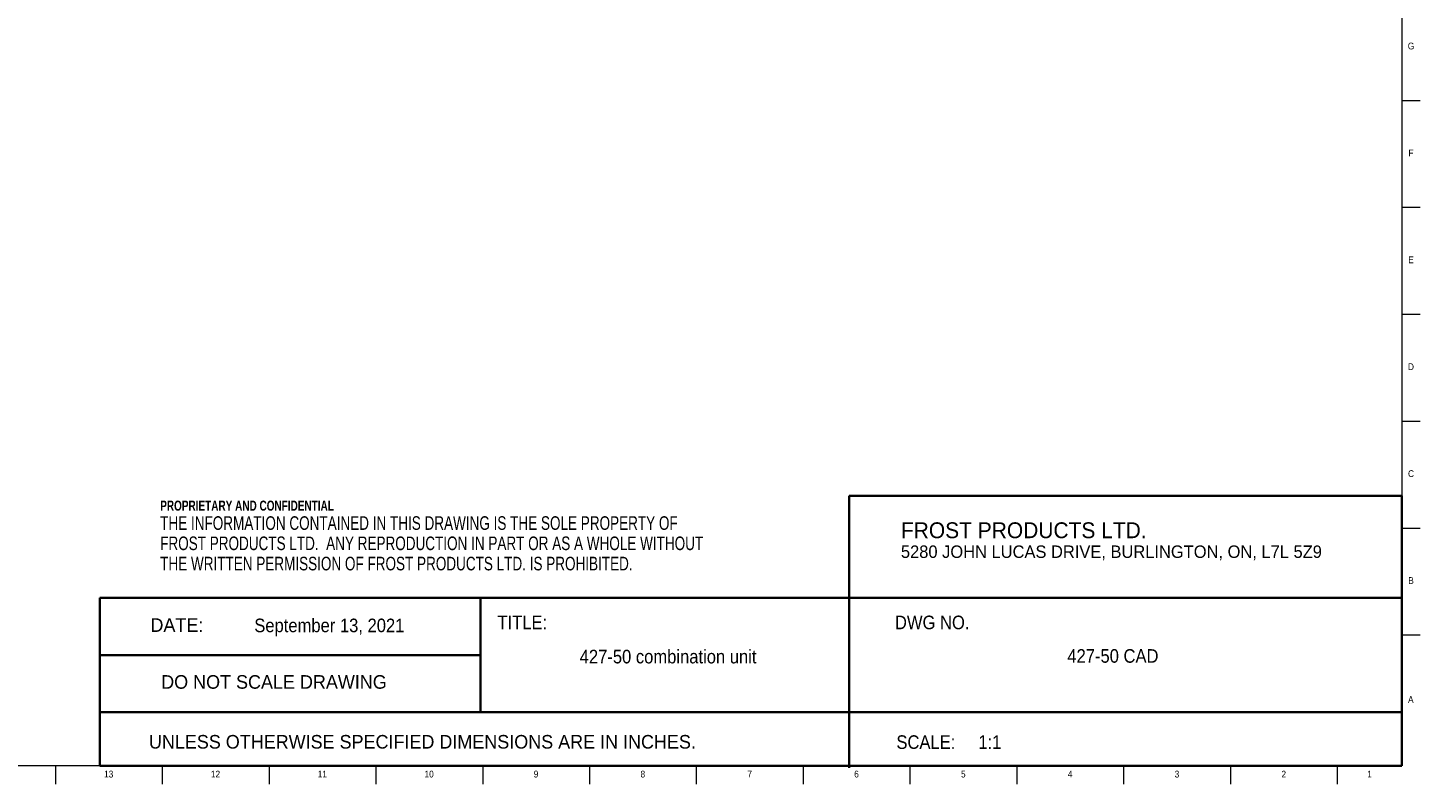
# Model space of a CAD drawing. Header units: inches. Extents: x 0 to 90, y 0 to 120.
# Tile 10 of 20: x 64 to 90, y 0 to 14. Entities that reach past the tile are written whole.
import ezdxf

# ---------------------------------------------------------------- set-up
doc = ezdxf.new("R2010")
doc.units = ezdxf.units.IN
doc.header["$MEASUREMENT"] = 0
doc.linetypes.add('SLD-Solid', pattern=[0])
doc.layers.add('NOTES', color=1, linetype='SLD-Solid')
doc.layers.add('TITLE', color=8, linetype='SLD-Solid')
doc.styles.add('SLDTEXTSTYLE0', font='GOTHIC.TTF', dxfattribs={"width": 0.913})
doc.styles.add('SLDTEXTSTYLE1', font='ARIAL.TTF', dxfattribs={"width": 0.948})
doc.styles.add('SLDTEXTSTYLE2', font='ARIALNB.TTF', dxfattribs={"width": 0.87})
doc.styles.add('SLDTEXTSTYLE3', font='ARIALN.TTF', dxfattribs={"width": 0.87})

# ---------------------------------------------------------------- blocks, each defined once
blk = doc.blocks.new('SW_NOTE_0')
at = {"layer": 'NOTES', "color": 0, "attachment_point": 1, "style": 'SLDTEXTSTYLE1'}
for s, insert, char_height in [('FROST PRODUCTS LTD.', (0, 0.376), 0.29167), ('5280 JOHN LUCAS DRIVE, BURLINGTON, ON, L7L 5Z9', (0, -0.05), 0.22917)]:
    blk.add_mtext(s, dxfattribs=dict(at, insert=insert, char_height=char_height))
blk = doc.blocks.new('SW_NOTE_0_1')
at = {"layer": 'NOTES', "color": 0, "attachment_point": 1}
for s, insert, char_height, style in [('PROPRIETARY AND CONFIDENTIAL', (0, 0.238), 0.18473, 'SLDTEXTSTYLE2'), ('THE INFORMATION CONTAINED IN THIS DRAWING IS THE SOLE PROPERTY OF ', (0, -0.05), 0.25, 'SLDTEXTSTYLE3'), ('FROST PRODUCTS LTD.  ANY REPRODUCTION IN PART OR AS A WHOLE WITHOUT ', (0, -0.423), 0.25, 'SLDTEXTSTYLE3'), ('THE WRITTEN PERMISSION OF FROST PRODUCTS LTD. IS PROHIBITED.', (0, -0.796), 0.25, 'SLDTEXTSTYLE3')]:
    blk.add_mtext(s, dxfattribs=dict(at, insert=insert, char_height=char_height, style=style))

msp = doc.modelspace()

# ---------------------------------------------------------------- linework, layer by layer
at = {"layer": 'TITLE', "linetype": 'SLD-Solid', "lineweight": 18}
for p, q in [((89.5, 119.5), (89.5, 0.5)), ((89.5, 12.7559055), (89.8346457, 12.7559055)), ((89.5, 10.7874016), (89.8346457, 10.7874016)), ((89.5, 8.8188976), (89.8346457, 8.8188976)), ((89.5, 6.8503937), (89.8346457, 6.8503937)), ((89.5, 4.8818898), (89.8346457, 4.8818898)), ((89.5, 2.9133858), (89.8346457, 2.9133858)), ((89.5, 0.5), (0.5, 0.5)), ((64.6850394, 0.5), (64.6850394, 0.1653543)), ((66.6535433, 0.5), (66.6535433, 0.1653543)), ((68.6220472, 0.5), (68.6220472, 0.1653543)), ((70.5905512, 0.5), (70.5905512, 0.1653543)), ((72.5590551, 0.5), (72.5590551, 0.1653543)), ((74.5275591, 0.5), (74.5275591, 0.1653543)), ((76.496063, 0.5), (76.496063, 0.1653543)), ((78.4645669, 0.5), (78.4645669, 0.1653543)), ((80.4330709, 0.5), (80.4330709, 0.1653543)), ((82.4015748, 0.5), (82.4015748, 0.1653543)), ((84.3700787, 0.5), (84.3700787, 0.1653543)), ((86.3385827, 0.5), (86.3385827, 0.1653543)), ((88.3070866, 0.5), (88.3070866, 0.1653543))]:
    msp.add_line(p, q, dxfattribs=at)
at = {"layer": 'TITLE', "lineweight": 35}
for p, q in [((89.4999317, 5.4753604), (79.3105351, 5.4753604)), ((79.3105351, 5.4753604), (79.3105351, 0.4636772)), ((89.4999317, 5.4753604), (89.5, 0.5)), ((65.5059791, 3.5979637), (65.5059791, 0.5)), ((72.5182231, 3.5979637), (65.5059791, 3.5979637)), ((72.5182231, 3.5979637), (89.4997616, 3.5979648)), ((72.5182231, 1.4876118), (72.5182231, 3.5979637)), ((72.5182231, 2.5427877), (65.5059791, 2.5427877)), ((72.5182231, 1.4876118), (65.5059791, 1.4876118)), ((72.5182231, 1.4876118), (89.4999865, 1.4876118)), ((65.5059791, 0.5), (89.5, 0.5))]:
    msp.add_line(p, q, dxfattribs=at)

# ---------------------------------------------------------------- block references
at = {"layer": 'NOTES'}
for name, p in [('SW_NOTE_0_1', (66.6159726, 5.1481527)), ('SW_NOTE_0', (80.2661316, 4.6105228))]:
    msp.add_blockref(name, p, dxfattribs=at)

# ---------------------------------------------------------------- texts
at = {"layer": 'NOTES', "char_height": 0.25}
for s, insert, attachment_point, style in [('DATE:', (66.4368251, 3.2193046), 1, 'SLDTEXTSTYLE1'), ('September 13, 2021', (69.7332856, 3.2135958), 2, 'SLDTEXTSTYLE0'), ('TITLE:', (72.8307373, 3.2682756), 1, 'SLDTEXTSTYLE0'), ('DWG NO.', (80.1561831, 3.2682756), 1, 'SLDTEXTSTYLE0'), ('427-50 combination unit', (75.9757867, 2.6388861), 2, 'SLDTEXTSTYLE0'), ('427-50 CAD', (84.1728716, 2.6510344), 2, 'SLDTEXTSTYLE0'), ('DO NOT SCALE DRAWING', (68.713067, 2.1722148), 2, 'SLDTEXTSTYLE1'), ('UNLESS OTHERWISE SPECIFIED DIMENSIONS ARE IN INCHES.', (66.4082978, 1.0702903), 1, 'SLDTEXTSTYLE1'), ('SCALE:     1:1', (80.1831753, 1.0645816), 1, 'SLDTEXTSTYLE0')]:
    msp.add_mtext(s, dxfattribs=dict(at, insert=insert, attachment_point=attachment_point, style=style))
at = {"layer": 'TITLE', "char_height": 0.125, "attachment_point": 2, "style": 'SLDTEXTSTYLE0'}
for s, insert in [('G', (89.6669033, 13.8200354)), ('F', (89.6659918, 11.8515315)), ('E', (89.6675688, 9.8830276)), ('D', (89.6658327, 7.9145236)), ('C', (89.6660208, 5.9460197)), ('B', (89.6663969, 3.9775157)), ('A', (89.6622736, 1.7865709)), ('13', (65.666774, 0.4125551)), ('12', (67.6352779, 0.4125551)), ('11', (69.6037819, 0.4125551)), ('10', (71.5722858, 0.4125551)), ('9', (73.5420484, 0.4125551)), ('8', (75.5105523, 0.4125551)), ('7', (77.4790563, 0.4125551)), ('6', (79.4475602, 0.4125551)), ('5', (81.4160642, 0.4125551)), ('4', (83.3845681, 0.4125551)), ('3', (85.353072, 0.4125551)), ('2', (87.321576, 0.4125551)), ('1', (88.9022846, 0.4125551))]:
    msp.add_mtext(s, dxfattribs=dict(at, insert=insert))

doc.saveas('drawing.dxf')
